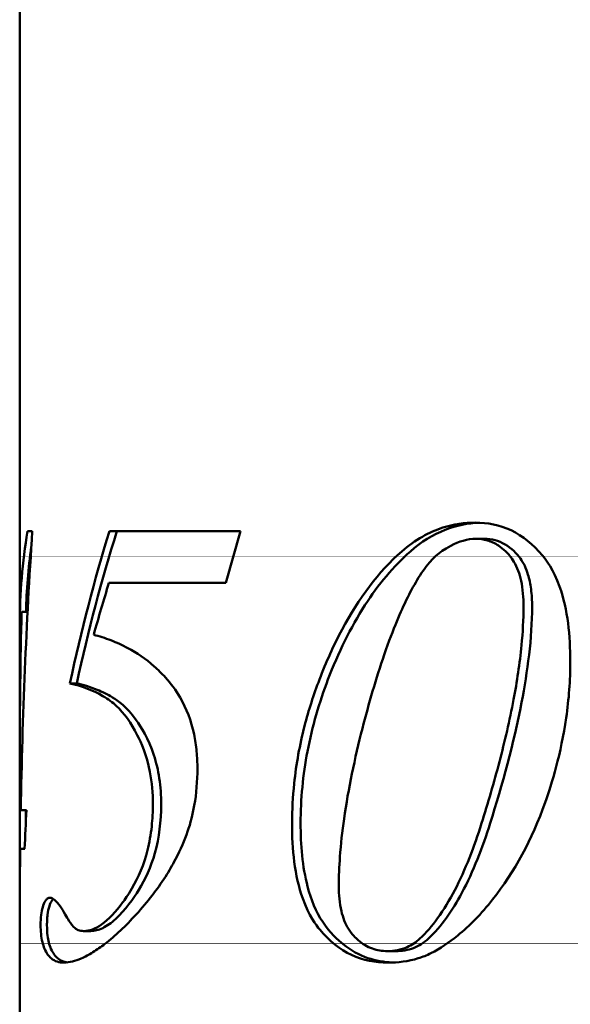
# Model space of a CAD drawing. Header units: millimetres. Extents: x 390 to 1290, y 270 to 918.
# Tile 2 of 4: x 392 to 483, y 562 to 725. Entities that reach past the tile are written whole.
import ezdxf

# ---------------------------------------------------------------- set-up
doc = ezdxf.new("R2010")
doc.units = ezdxf.units.MM
doc.header["$LTSCALE"] = 4
doc.layers.add('Widoczne (ISO)', color=7, linetype='Continuous', lineweight=50)

msp = doc.modelspace()

# ---------------------------------------------------------------- linework, layer by layer
at = {"layer": 'Widoczne (ISO)'}
for p, q in [((392.39, 918.5), (392.39, 640.58)), ((392.4, 644.02), (392.4, 644.02)), ((392.4, 568.98), (392.4, 644.02)), ((392.4, 644.02), (392.4, 568.98)), ((392.39, 640.58), (392.39, 640.58)), ((392.39, 640.58), (392.39, 622.91)), ((392.39, 640.58), (392.4, 640.58)), ((392.39, 638.7), (392.39, 640.58)), ((392.39, 640.58), (392.39, 638.7)), ((392.39, 640.58), (392.39, 640.58)), ((392.39, 638.7), (392.39, 640.58)), ((392.4, 640.58), (392.4, 622)), ((392.4, 640.58), (392.4, 640.58)), ((392.4, 622), (392.4, 640.58)), ((392.4, 638.7), (392.4, 640.58)), ((392.4, 640.58), (392.41, 640.58)), ((392.4, 640.58), (392.4, 638.7)), ((392.41, 640.58), (392.41, 638.7)), ((392.41, 638.7), (392.41, 640.58)), ((392.41, 640.58), (392.41, 640.58)), ((392.41, 640.58), (392.41, 638.7)), ((394.47, 640.58), (393.68, 640.58)), ((416.44, 640.58), (407.2, 640.58)), ((416.44, 640.58), (428.82, 640.58)), ((428.82, 640.58), (426.41, 632.06)), ((469.12, 639.33), (467.71, 639.33)), ((392.4, 638.7), (392.39, 638.7)), ((392.39, 638.7), (392.39, 638.7)), ((392.39, 638.7), (392.39, 638.7)), ((392.41, 638.7), (392.4, 638.7)), ((392.4, 638.7), (392.4, 638.7)), ((392.41, 638.7), (392.41, 638.7)), ((392.41, 637.61), (392.41, 637.61)), ((392.4, 636.41), (392.4, 586.94)), ((392.4, 636.41), (392.4, 636.41)), ((392.4, 636.41), (392.4, 636.41)), ((392.4, 636.41), (392.4, 636.41)), ((392.4, 636.41), (392.4, 636.41)), ((392.4, 586.71), (392.4, 636.41)), ((392.39, 634.8), (392.39, 294.5)), ((407.12, 632.06), (416.44, 632.06)), ((426.41, 632.06), (416.44, 632.06)), ((392.41, 629.09), (392.41, 611.82)), ((392.39, 626.75), (392.39, 609.36)), ((392.4, 626.69), (392.39, 583.34)), ((392.39, 609.36), (392.39, 626.69)), ((392.39, 584.37), (392.39, 626.69)), ((392.41, 626.46), (392.41, 608.04)), ((393.69, 627.26), (392.7, 627.26)), ((392.41, 604.61), (392.4, 624.8)), ((392.41, 595.41), (392.41, 625.16)), ((392.39, 622.91), (392.39, 622.91)), ((392.41, 611.82), (392.41, 622.8)), ((392.4, 622), (392.4, 622)), ((392.4, 622), (392.4, 622)), ((392.41, 619.85), (392.41, 594.55)), ((401.8, 615.48), (400.68, 615.48)), ((392.41, 611.82), (392.41, 611.82)), ((392.39, 609.36), (392.39, 609.36)), ((392.39, 609.36), (392.39, 609.36)), ((392.41, 608.04), (392.41, 589.17)), ((392.39, 605.81), (392.39, 583.34)), ((392.39, 605.81), (392.39, 605.81)), ((392.39, 605.81), (392.39, 605.81)), ((392.39, 584.37), (392.39, 605.81)), ((392.4, 584.14), (392.41, 604.61)), ((392.41, 604.61), (392.41, 604.61)), ((392.41, 594.55), (392.41, 603.6)), ((392.41, 600.78), (392.4, 584.14)), ((392.41, 583.11), (392.41, 600.78)), ((392.41, 600.78), (392.41, 600.78)), ((392.41, 596.95), (392.41, 596.95)), ((392.41, 590.09), (392.41, 596.95)), ((392.41, 596.95), (392.41, 590.09)), ((392.41, 588.14), (392.41, 595.41)), ((392.41, 595.41), (392.41, 595.41)), ((392.41, 594.55), (392.41, 594.55)), ((392.56, 594.55), (392.41, 594.55)), ((393.5, 594.55), (392.56, 594.55)), ((393.41, 592.71), (393.41, 594.55)), ((392.41, 590.09), (392.41, 590.09)), ((392.41, 569.38), (392.41, 588.14)), ((392.47, 588.14), (392.41, 588.14)), ((392.41, 588.14), (392.41, 588.14)), ((392.47, 588.14), (393.21, 588.14)), ((392.41, 577.41), (392.41, 569.38)), ((392.39, 575.56), (392.39, 575.56)), ((392.39, 575.56), (392.39, 575.56)), ((392.4, 574.47), (392.4, 574.47)), ((392.4, 573.79), (392.4, 573.79)), ((404.08, 574.59), (402.93, 574.59)), ((392.39, 573.22), (392.39, 573.22)), ((392.39, 573.22), (392.39, 573.22)), ((392.39, 572.47), (392.39, 572.47)), ((392.39, 570.58), (392.39, 572.47)), ((392.39, 572.47), (392.39, 570.58)), ((392.39, 572.47), (392.39, 572.47)), ((392.39, 570.58), (392.39, 572.47)), ((392.39, 572.47), (392.39, 570.58)), ((392.4, 572.47), (392.4, 570.58)), ((392.4, 572.47), (392.4, 572.47)), ((392.4, 572.47), (392.4, 572.47)), ((392.4, 572.47), (392.4, 572.47)), ((392.4, 570.58), (392.4, 572.47)), ((392.4, 570.58), (392.4, 572.47)), ((392.4, 572.47), (392.4, 572.47)), ((392.4, 572.47), (392.4, 570.58)), ((392.41, 572.47), (392.41, 570.58)), ((392.41, 570.58), (392.41, 572.47)), ((392.41, 572.47), (392.41, 572.47)), ((392.39, 570.58), (392.39, 570.58)), ((392.39, 570.58), (392.39, 570.58)), ((392.4, 570.58), (392.4, 570.58)), ((392.4, 570.58), (392.4, 570.58)), ((392.41, 570.58), (392.41, 570.58)), ((454.48, 571.27), (453.07, 571.27)), ((392.4, 568.98), (392.4, 568.98)), ((392.41, 569.38), (392.41, 569.38))]:
    msp.add_line(p, q, dxfattribs=at)
for centre, major_axis, ratio, start_param, end_param in [((474.41, 625.16), (0.05, 88.02), 0.931646, 1.39512, 1.571321), ((474.41, 577.49), (0.01, 283.3), 0.289441, 1.346203, 1.510553), ((474.41, 534.29), (0.01, 185.56), 0.441913, 0.960864, 1.11797), ((474.41, 534.29), (0.01, 183.29), 0.441913, 0.95221, 1.111954), ((474.41, 625.16), (0.05, 86.94), 0.931646, 1.422431, 1.547127), ((474.41, 527.16), (0.01, 183.58), 0.446667, 0.962565, 1.018447), ((474.41, 603.6), (0.01, 284.27), 0.288462, 1.487477, 1.570804), ((474.41, 619.85), (0.04, 89), 0.921329, 1.487918, 1.571245), ((474.41, 549.45), (0.01, 278.3), 0.294643, 1.408046, 1.431327), ((474.41, 577.41), (0.01, 283.12), 0.289634, 1.532898, 1.570804)]:
    msp.add_ellipse(centre, major_axis=major_axis, ratio=ratio, start_param=start_param, end_param=end_param, dxfattribs=at)
for points, degree, knots in [([(455.47, 637.27), (456.54, 638.21), (457.67, 639.02), (459.95, 640.32), (461.08, 640.82), (464, 641.76), (465.79, 642.01), (467.59, 642.01)], 3, [0, 0, 0, 0, 0.536757, 0.536757, 1.042726, 1.042726, 1.807424, 1.807424, 1.807424, 1.807424]), ([(456.88, 637.27), (458.68, 638.84), (460.59, 640.03), (464.48, 641.55), (466.36, 641.92), (468.27, 642)], 3, [-1.813071, -1.813071, -1.813071, -1.813071, -0.916788, -0.916788, -0.104494, -0.104494, -0.104494, -0.104494]), ([(467.59, 642.01), (469.6, 642.01), (471.58, 641.64), (475.41, 639.83), (477.14, 638.44), (479.29, 635.84), (480.5, 634.28), (482.18, 629.55), (482.62, 627.5), (483.16, 623.34), (483.26, 621.19), (483.26, 619.08)], 3, [0, 0, 0, 0, 0.850281, 0.850281, 1.711422, 1.711422, 2.047881, 2.047881, 2.273486, 2.273486, 2.497976, 2.497976, 2.497976, 2.497976]), ([(467.71, 639.33), (466.27, 639.33), (464.87, 638.91), (461.39, 637.06), (460.34, 635.79), (458.59, 633.75), (457.3, 631.47), (455.34, 627.46), (454.07, 624.61), (451.21, 616.3), (450, 612.13), (448.95, 608.04)], 3, [0, 0, 0, 0, 0.610849, 0.610849, 1.576395, 1.576395, 6.133211, 6.133211, 10.015332, 10.015332, 13.465692, 13.465692, 13.465692, 13.465692]), ([(475.54, 628.17), (475.54, 629.6), (475.43, 631.06), (474.89, 633.57), (474.51, 634.62), (473.74, 635.93), (473.48, 636.28), (472.96, 636.89), (472.34, 637.6), (470.81, 638.6), (470.21, 638.88), (468.96, 639.24), (468.34, 639.33), (467.71, 639.33)], 3, [0, 0, 0, 0, 0.427742, 0.427742, 0.78662, 0.78662, 0.93735, 0.93735, 1.073458, 1.073458, 1.157199, 1.157199, 1.239744, 1.239744, 1.239744, 1.239744]), ([(476.96, 628.17), (476.96, 629.13), (476.91, 630.1), (476.68, 631.87), (476.52, 632.69), (475.97, 634.45), (475.56, 635.34), (474.43, 636.91), (473.55, 637.8), (471.43, 639.05), (470.29, 639.33), (469.12, 639.33)], 3, [-2.160384, -2.160384, -2.160384, -2.160384, -1.766494, -1.766494, -1.417771, -1.417771, -0.975474, -0.975474, -0.495389, -0.495389, 0, 0, 0, 0]), ([(441.86, 616.11), (442.96, 618.99), (444.21, 621.76), (448.34, 629.51), (451.6, 633.88), (455.47, 637.27)], 3, [0, 0, 0, 0, 0.983058, 0.983058, 2.911861, 2.911861, 2.911861, 2.911861]), ([(443.27, 616.11), (444.97, 620.51), (446.98, 624.67), (451.58, 631.82), (454.08, 634.81), (456.88, 637.27)], 3, [-2.90361, -2.90361, -2.90361, -2.90361, -1.399048, -1.399048, 0, 0, 0, 0]), ([(392.39, 628.17), (392.39, 631.61), (392.39, 634.27), (392.39, 634.79)], 2, [0, 0, 0, 1, 1.329002, 1.329002, 1.329002]), ([(468.62, 592.37), (469.67, 595.71), (470.67, 599.12), (472.44, 605.9), (473.25, 609.36), (474.46, 615.74), (474.92, 618.77), (475.42, 623.88), (475.54, 626.04), (475.54, 628.17)], 3, [0, 0, 0, 0, 1.094334, 1.094334, 2.166653, 2.166653, 3.075367, 3.075367, 3.714788, 3.714788, 3.714788, 3.714788]), ([(470.04, 592.37), (472.03, 598.73), (473.93, 605.62), (476.2, 617.38), (476.96, 622.93), (476.96, 628.17)], 3, [-3.667432, -3.667432, -3.667432, -3.667432, -1.573955, -1.573955, 0, 0, 0, 0]), ([(404.61, 623.49), (405.52, 623.26), (406.47, 622.96), (408.36, 622.23), (409.3, 621.8), (411.69, 620.52), (413.17, 619.54), (414.58, 618.28)], 3, [0, 0, 0, 0, 0.522219, 0.522219, 1.007846, 1.007846, 1.736713, 1.736713, 1.736713, 1.736713]), ([(483.26, 619.08), (483.26, 615.96), (483.03, 612.86), (481.73, 603.87), (480.21, 598.9), (476.95, 589.7), (474.05, 584.37), (470.45, 579.79)], 3, [0, 0, 0, 0, 0.937425, 0.937425, 2.754175, 2.754175, 6.36036, 6.36036, 6.36036, 6.36036]), ([(416.44, 616.45), (417.33, 615.47), (418.16, 614.37), (419.92, 611.32), (420.69, 609.31), (421.36, 606.14), (421.5, 605.19), (421.68, 603.29), (421.72, 602.35), (421.72, 601.41)], 3, [0.0626, 0.0626, 0.0626, 0.0626, 0.543239, 0.543239, 1.242668, 1.242668, 1.53621, 1.53621, 1.817735, 1.817735, 1.817735, 1.817735]), ([(437.34, 592.37), (437.34, 594.58), (437.46, 596.77), (438.03, 602.18), (438.61, 605.33), (440.08, 611.05), (440.91, 613.62), (441.86, 616.11)], 3, [0, 0, 0, 0, 0.661254, 0.661254, 1.641413, 1.641413, 2.487313, 2.487313, 2.487313, 2.487313]), ([(438.75, 592.37), (438.75, 596.39), (439.14, 600.35), (440.67, 608.37), (441.84, 612.33), (443.27, 616.11)], 3, [-2.491728, -2.491728, -2.491728, -2.491728, -1.285962, -1.285962, 0, 0, 0, 0]), ([(414.37, 595.52), (414.37, 597.33), (414.22, 599.12), (413.35, 603.71), (412.46, 605.67), (410.79, 608.93), (409.61, 610.57), (407.73, 612.33), (407.05, 612.85), (404.44, 614.36), (402.53, 615.06), (400.68, 615.48)], 3, [0, 0, 0, 0, 0.543166, 0.543166, 1.429179, 1.429179, 2.797573, 2.797573, 3.402716, 3.402716, 4.500454, 4.500454, 4.500454, 4.500454]), ([(415.74, 595.52), (415.74, 596.96), (415.64, 598.4), (415.23, 601.13), (414.93, 602.41), (413.63, 606.37), (412.41, 608.3), (410.03, 611.65), (408.6, 612.62), (406.86, 613.68), (405.99, 614.09), (403.98, 614.91), (402.84, 615.24), (401.8, 615.48)], 3, [-2.172951, -2.172951, -2.172951, -2.172951, -2.054912, -2.054912, -1.943757, -1.943757, -1.693956, -1.693956, -1.197304, -1.197304, -0.708664, -0.708664, 0, 0, 0, 0]), ([(448.95, 608.04), (448.32, 605.58), (447.74, 603.07), (446.72, 598.11), (446.28, 595.61), (445.63, 591.04), (445.39, 588.94), (445.13, 585.22), (445.06, 583.59), (445.06, 581.97)], 3, [0, 0, 0, 0, 0.785926, 0.785926, 1.549346, 1.549346, 2.183046, 2.183046, 2.669661, 2.669661, 2.669661, 2.669661]), ([(421.72, 601.41), (421.72, 599.35), (421.56, 597.31), (420.68, 592.37), (419.81, 589.71), (417.58, 585.44), (417.03, 584.48), (416.44, 583.56)], 3, [0, 0, 0, 0, 0.618028, 0.618028, 1.527603, 1.527603, 1.806899, 1.806899, 1.806899, 1.806899]), ([(402.93, 574.59), (403.89, 574.59), (404.88, 574.96), (407.09, 576.51), (408.26, 577.79), (409.71, 579.75), (410.28, 580.55), (411.99, 583.46), (412.88, 585.56), (413.8, 589.2), (414.03, 590.52), (414.31, 593.08), (414.37, 594.3), (414.37, 595.52)], 3, [0, 0, 0, 0, 0.588341, 0.588341, 1.2942, 1.2942, 1.510451, 1.510451, 1.891374, 1.891374, 2.096691, 2.096691, 2.280841, 2.280841, 2.280841, 2.280841]), ([(404.08, 574.59), (404.73, 574.59), (405.4, 574.76), (406.8, 575.42), (407.51, 575.93), (409.81, 578.02), (411.24, 580.04), (413.15, 583.15), (414.06, 585.17), (415.42, 590.02), (415.74, 592.73), (415.74, 595.52)], 3, [-2.61411, -2.61411, -2.61411, -2.61411, -2.380194, -2.380194, -2.136328, -2.136328, -1.576442, -1.576442, -0.836179, -0.836179, 0, 0, 0, 0]), ([(453.12, 569.38), (451.1, 569.38), (449.09, 569.76), (445.22, 571.56), (443.47, 572.95), (441.31, 575.56), (440.11, 577.12), (438.43, 581.85), (437.99, 583.91), (437.44, 588.09), (437.34, 590.25), (437.34, 592.37)], 3, [0, 0, 0, 0, 0.859601, 0.859601, 1.726479, 1.726479, 2.065275, 2.065275, 2.293665, 2.293665, 2.521567, 2.521567, 2.521567, 2.521567]), ([(453.88, 569.4), (452.52, 569.45), (451.17, 569.68), (448.42, 570.63), (447.06, 571.38), (444.9, 573.1), (443.56, 574.32), (441.29, 577.78), (440.48, 579.76), (439.04, 585.21), (438.75, 588.87), (438.75, 592.37)], 3, [-4.502629, -4.502629, -4.502629, -4.502629, -3.526462, -3.526462, -2.467028, -2.467028, -1.743659, -1.743659, -1.052502, -1.052502, 0, 0, 0, 0]), ([(458.44, 573.33), (459.49, 574.32), (460.46, 575.45), (462.39, 578.12), (463.33, 579.68), (465.95, 584.71), (467.41, 588.53), (468.62, 592.37)], 3, [0, 0, 0, 0, 0.533714, 0.533714, 1.146081, 1.146081, 2.408174, 2.408174, 2.408174, 2.408174]), ([(459.86, 573.33), (462, 575.35), (463.82, 577.99), (467.24, 584.39), (468.78, 588.37), (470.04, 592.37)], 3, [-2.40514, -2.40514, -2.40514, -2.40514, -1.313601, -1.313601, 0, 0, 0, 0]), ([(416.44, 583.56), (415.08, 581.46), (413.54, 579.44), (409.89, 575.43), (408.15, 573.78), (406.46, 572.47)], 3, [0, 0, 0, 0, 0.853318, 0.853318, 1.626786, 1.626786, 1.626786, 1.626786]), ([(445.06, 581.97), (445.06, 580.59), (445.17, 579.19), (445.74, 576.8), (446.12, 575.81), (447.23, 574.02), (447.86, 573.43), (448.99, 572.44), (449.77, 571.98), (451.4, 571.4), (452.23, 571.27), (453.07, 571.27)], 3, [0, 0, 0, 0, 0.412515, 0.412515, 0.756348, 0.756348, 1.125326, 1.125326, 1.789947, 1.789947, 2.437664, 2.437664, 2.437664, 2.437664]), ([(395.84, 575.56), (395.84, 576.14), (395.87, 576.7), (396, 577.72), (396.08, 578.14), (396.3, 578.92), (396.44, 579.31), (396.74, 579.76), (396.86, 579.89), (397.12, 580.04), (397.25, 580.08), (397.38, 580.08)], 3, [0, 0, 0, 0, 0.1741009, 0.1741009, 0.3288628, 0.3288628, 0.493422, 0.493422, 0.5915014, 0.5915014, 0.6883436, 0.6883436, 0.6883436, 0.6883436]), ([(396.89, 575.56), (396.89, 575.86), (396.9, 576.15), (396.93, 576.72), (396.95, 577), (397.05, 577.8), (397.16, 578.28), (397.4, 579.06), (397.56, 579.44), (397.82, 579.77), (397.88, 579.84), (397.94, 579.89)], 3, [-0.8685093, -0.8685093, -0.8685093, -0.8685093, -0.7544227, -0.7544227, -0.6445538, -0.6445538, -0.417256, -0.417256, -0.2100697, -0.2100697, -0.1518098, -0.1518098, -0.1518098, -0.1518098]), ([(397.38, 580.08), (397.65, 580.08), (397.92, 579.93), (398.76, 579.2), (399.36, 578.29), (399.9, 577.33)], 3, [0, 0, 0, 0, 0.2342269, 0.2342269, 0.7188031, 0.7188031, 0.7188031, 0.7188031]), ([(470.45, 579.79), (469.53, 578.63), (468.57, 577.53), (466.65, 575.55), (465.68, 574.66), (463.28, 572.7), (461.8, 571.72), (460.27, 570.93)], 3, [0, 0, 0, 0, 0.523106, 0.523106, 1.010665, 1.010665, 1.702221, 1.702221, 1.702221, 1.702221]), ([(399.9, 577.33), (400.1, 576.97), (400.31, 576.61), (400.82, 575.83), (401.19, 575.34), (401.54, 575.05)], 3, [0, 0, 0, 0, 0.1795448, 0.1795448, 0.4273765, 0.4273765, 0.4273765, 0.4273765]), ([(396.49, 571.67), (396.35, 571.99), (396.23, 572.35), (396.03, 573.18), (395.96, 573.62), (395.87, 574.58), (395.84, 575.07), (395.84, 575.56)], 3, [0, 0, 0, 0, 0.162355, 0.162355, 0.3181601, 0.3181601, 0.4661812, 0.4661812, 0.4661812, 0.4661812]), ([(397.54, 571.67), (397.41, 571.96), (397.3, 572.3), (397.11, 573.03), (397.04, 573.42), (396.92, 574.39), (396.89, 574.97), (396.89, 575.56)], 3, [-0.4667224, -0.4667224, -0.4667224, -0.4667224, -0.3157681, -0.3157681, -0.1782465, -0.1782465, 0, 0, 0, 0]), ([(401.54, 575.05), (401.7, 574.91), (401.87, 574.82), (402.33, 574.63), (402.63, 574.59), (402.93, 574.59)], 3, [0, 0, 0, 0, 0.1128217, 0.1128217, 0.2965291, 0.2965291, 0.2965291, 0.2965291]), ([(406.46, 572.47), (405.79, 571.96), (405.13, 571.5), (403.82, 570.68), (403.18, 570.34), (401.54, 569.62), (400.6, 569.38), (399.71, 569.38)], 3, [0, 0, 0, 0, 0.391079, 0.391079, 0.788836, 0.788836, 1.429963, 1.429963, 1.429963, 1.429963]), ([(453.07, 571.27), (453.62, 571.27), (454.17, 571.32), (455.27, 571.53), (455.82, 571.7), (457.09, 572.27), (457.79, 572.73), (458.44, 573.33)], 3, [0, 0, 0, 0, 0.2347397, 0.2347397, 0.4713813, 0.4713813, 0.8011416, 0.8011416, 0.8011416, 0.8011416]), ([(454.48, 571.27), (455.46, 571.27), (456.45, 571.42), (458.27, 572.12), (459.1, 572.63), (459.86, 573.33)], 3, [-0.8024173, -0.8024173, -0.8024173, -0.8024173, -0.3850064, -0.3850064, 0, 0, 0, 0]), ([(399.71, 569.38), (399.32, 569.38), (398.94, 569.43), (398.23, 569.65), (397.9, 569.83), (397.17, 570.44), (396.8, 570.95), (396.49, 571.67)], 3, [0, 0, 0, 0, 0.2842365, 0.2842365, 0.5634657, 0.5634657, 0.934777, 0.934777, 0.934777, 0.934777]), ([(400.28, 569.41), (399.72, 569.48), (399.19, 569.67), (398.27, 570.39), (397.88, 570.91), (397.54, 571.67)], 3, [-0.8024772, -0.8024772, -0.8024772, -0.8024772, -0.3910731, -0.3910731, 0, 0, 0, 0]), ([(460.27, 570.93), (459.59, 570.59), (458.89, 570.31), (456.52, 569.58), (454.81, 569.38), (453.12, 569.38)], 3, [0, 0, 0, 0, 0.308478, 0.308478, 1.025173, 1.025173, 1.025173, 1.025173])]:
    msp.add_open_spline(points, degree=degree, knots=knots, dxfattribs=at)
for points, degree in [([(392.39, 634.52), (392.39, 635.84), (392.39, 637.78), (392.39, 638.7), (392.39, 638.7)], 2), ([(392.39, 638.7), (392.39, 638.75), (392.39, 637.95)], 2), ([(392.39, 634.52), (392.39, 635.84), (392.39, 637.78), (392.39, 638.7), (392.39, 638.7)], 2), ([(392.39, 637.95), (392.39, 636.92), (392.39, 635.27)], 2), ([(392.4, 624.8), (392.4, 634.12), (392.4, 638.41), (392.4, 638.7)], 2), ([(392.4, 638.7), (392.4, 638.75), (392.4, 637.95)], 2), ([(392.4, 637.95), (392.4, 636.87), (392.4, 635.21)], 2), ([(392.41, 638.7), (392.41, 638.7), (392.41, 637.84), (392.41, 636.01), (392.41, 634.87)], 2), ([(392.41, 637.61), (392.41, 638.53), (392.41, 638.7)], 2), ([(392.41, 638.7), (392.41, 637.95), (392.41, 633.38), (392.41, 626.46)], 2), ([(392.41, 635.72), (392.41, 636.92), (392.41, 637.61)], 2), ([(392.4, 634.98), (392.4, 636.41), (392.4, 636.41)], 2), ([(392.4, 636.41), (392.4, 636.41), (392.4, 633.32), (392.4, 627.43), (392.4, 622)], 2), ([(392.41, 633.26), (392.41, 634.64), (392.41, 635.72)], 2), ([(392.39, 635.27), (392.39, 632.98), (392.39, 626.75)], 2), ([(392.39, 634.79), (392.39, 634.87), (392.39, 634.95), (392.39, 635.02)], 3), ([(392.39, 626.69), (392.39, 631.72), (392.39, 634.52)], 2), ([(392.39, 626.69), (392.39, 631.83), (392.39, 634.52)], 2), ([(392.4, 635.21), (392.4, 632.75), (392.4, 626.69)], 2), ([(392.4, 629.26), (392.4, 633.04), (392.4, 634.98)], 2), ([(392.41, 634.87), (392.41, 633.61), (392.41, 629.09)], 2), ([(392.41, 622.8), (392.41, 629.26), (392.41, 633.26)], 2), ([(392.4, 622), (392.4, 626.06), (392.4, 629.26)], 2), ([(392.39, 622.91), (392.39, 626.12), (392.39, 628.17)], 2), ([(414.58, 618.28), (415.21, 617.72), (415.83, 617.11), (416.44, 616.45)], 3), ([(392.41, 589.17), (392.41, 586.48), (392.41, 580.88)], 2), ([(392.4, 586.94), (392.4, 578.59), (392.4, 576.65)], 2), ([(392.4, 573.79), (392.4, 574.65), (392.4, 579.22), (392.4, 586.71)], 2), ([(392.39, 575.56), (392.39, 577.62), (392.39, 584.37)], 2), ([(392.39, 575.56), (392.39, 577.68), (392.39, 584.37)], 2), ([(392.4, 574.47), (392.4, 576.93), (392.4, 584.14)], 2), ([(392.4, 584.14), (392.4, 579.22), (392.4, 577.68)], 2), ([(392.39, 583.34), (392.39, 578.53), (392.39, 576.42)], 2), ([(392.39, 583.34), (392.39, 578.59), (392.39, 576.42)], 2), ([(392.41, 576.76), (392.41, 578.19), (392.41, 583.11)], 2), ([(392.41, 580.88), (392.41, 577.22), (392.41, 574.25), (392.41, 572.64), (392.41, 572.47)], 2), ([(392.4, 577.68), (392.4, 576.76), (392.4, 575.9)], 2), ([(392.39, 576.42), (392.39, 574.65), (392.39, 572.82), (392.39, 572.47)], 2), ([(392.39, 576.42), (392.39, 574.65), (392.39, 572.82), (392.39, 572.47)], 2), ([(392.39, 573.22), (392.39, 574.13), (392.39, 575.56)], 2), ([(392.39, 573.22), (392.39, 574.13), (392.39, 575.56)], 2), ([(392.4, 576.65), (392.4, 574.82), (392.4, 572.47), (392.4, 572.47)], 2), ([(392.4, 575.9), (392.4, 574.36), (392.4, 573.33)], 2), ([(392.41, 574.07), (392.41, 575.1), (392.41, 576.76)], 2), ([(392.4, 572.47), (392.4, 572.87), (392.4, 574.47)], 2), ([(392.4, 572.47), (392.4, 572.47), (392.4, 573.79)], 2), ([(392.41, 572.47), (392.41, 572.64), (392.41, 574.07)], 2), ([(392.39, 572.47), (392.39, 572.59), (392.39, 573.22)], 2), ([(392.39, 572.47), (392.39, 572.59), (392.39, 573.22)], 2), ([(392.4, 573.33), (392.4, 572.93), (392.4, 572.47)], 2)]:
    msp.add_open_spline(points, degree=degree, dxfattribs=at)

doc.saveas('drawing.dxf')
